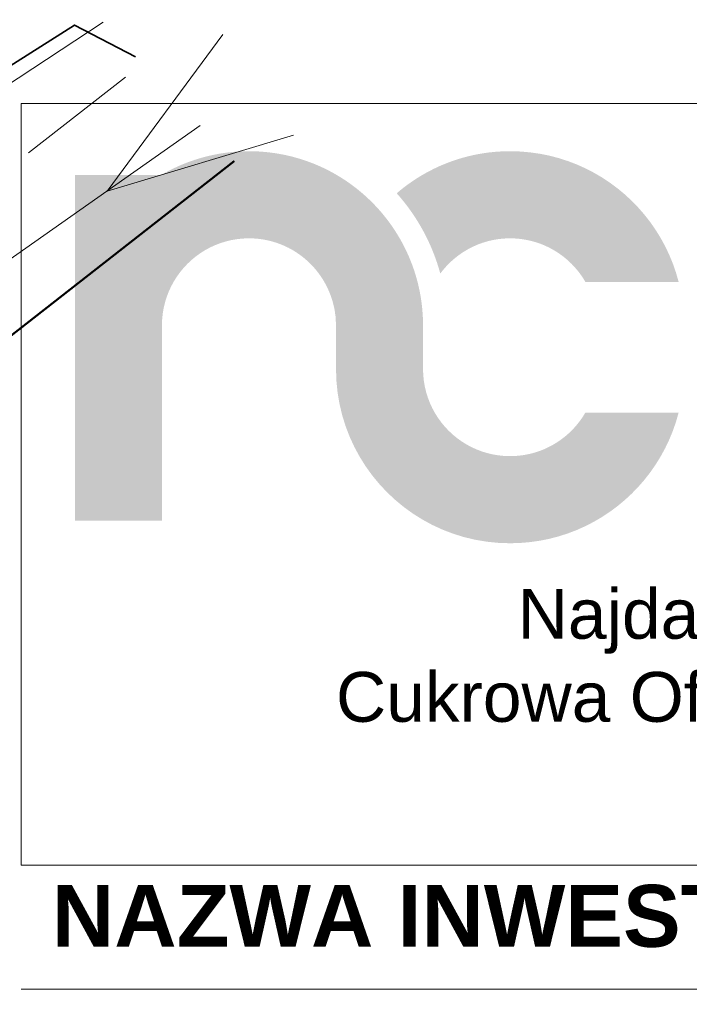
# Model space of a CAD drawing. Extents: x 5499164 to 5499301, y 5902019 to 5902134.
# Tile 11 of 18: x 5499283.33 to 5499288.77, y 5902074.48 to 5902082.47. Entities that reach past the tile are written whole.
import ezdxf
from ezdxf.enums import TextEntityAlignment as Align

# ---------------------------------------------------------------- set-up
doc = ezdxf.new("R2010")
doc.units = 0
doc.set_wipeout_variables(frame=1)
for name, pattern in [('PRZER1-1', [2, 1, -1]), ('PRZER2-1', [3, 2, -1]), ('PRZER3-1', [4, 3, -1])]:
    doc.linetypes.add(name, pattern=pattern)
doc.layers.get('0').update_dxf_attribs({"linetype": 'CONTINUOUS', "lineweight": 13})
for name, color, linetype, lineweight in [('0A_OCIEPLENIE', 30, 'CONTINUOUS', 9), ('0A_TABELKA', 7, 'CONTINUOUS', 0), ('GSLKOG', 7, 'CONTINUOUS', 35), ('GSLTZI', 7, 'PRZER2-1', 18)]:
    doc.layers.add(name, color=color, linetype=linetype, lineweight=lineweight)
doc.layers.add('GESDZI', color=7, linetype='CONTINUOUS', true_color=0x008000)
for name, color, linetype, lineweight, true_color in [('GESKKL', 7, 'PRZER3-1', 18, 0x24bc24), ('GESUZY', 7, 'PRZER1-1', 18, 0x008000), ('GULEPR', 1, 'CONTINUOUS', 18, 0xff0000), ('GULTPR', 7, 'CONTINUOUS', 18, 0xff9100), ('GULWPR_O', 5, 'CONTINUOUS', 18, 0x0000ff)]:
    doc.layers.add(name, color=color, linetype=linetype, lineweight=lineweight, true_color=true_color)
doc.styles.add('Arial', font='arial.ttf')
doc.styles.add('GEO-INFO', font='arial.ttf')

# ---------------------------------------------------------------- blocks, each defined once
blk = doc.blocks.new('SUEP1')
at = {"color": 0}
blk.add_lwpolyline([(-1.5, -1), (1.5, 0), (-1.5, 1)], dxfattribs=at)
blk = doc.blocks.new('G$C46E6ED60')
at = {"true_color": 0x142354}
blk.add_hatch(color=179, dxfattribs=at).paths.add_polyline_path([(209.95, 38.88), (206.36, 39), (202.83, 39.36), (199.37, 39.95), (195.99, 40.76), (192.71, 41.78), (189.52, 43.01), (186.43, 44.43), (183.46, 46.05), (180.6, 47.85), (177.87, 49.82), (175.28, 51.96), (172.83, 54.26), (170.54, 56.7), (168.4, 59.3), (166.43, 62.02), (164.63, 64.88), (163.01, 67.85), (161.59, 70.94), (160.36, 74.13), (159.34, 77.42), (158.53, 80.79), (157.94, 84.25), (157.58, 87.78), (157.46, 91.37), (157.46, 117.61), (157.46, 117.65), (157.46, 117.86), (157.46, 118.08), (157.46, 118.29), (157.46, 118.51), (157.46, 118.72), (157.45, 118.94), (157.45, 119.16), (157.45, 119.37), (157.44, 119.58), (157.44, 119.8), (157.43, 120.01), (157.43, 120.23), (157.42, 120.44), (157.41, 120.66), (157.41, 120.87), (157.4, 121.08), (157.39, 121.3), (157.38, 121.51), (157.38, 121.73), (157.37, 121.94), (157.36, 122.15), (157.35, 122.37), (157.34, 122.58), (157.33, 122.8), (157.33, 122.88), (157.32, 122.96), (157.32, 123.04), (157.31, 123.12), (157.31, 123.21), (157.3, 123.29), (157.3, 123.37), (157.29, 123.45), (157.29, 123.53), (157.28, 123.61), (157.27, 123.7), (157.27, 123.78), (157.26, 123.86), (157.26, 123.94), (157.25, 124.02), (157.24, 124.1), (157.24, 124.18), (157.23, 124.27), (157.22, 124.35), (157.22, 124.43), (157.21, 124.51), (157.2, 124.59), (157.2, 124.67), (157.19, 124.75), (157.18, 124.88), (157.17, 125.01), (157.17, 125.14), (157.16, 125.28), (157.15, 125.41), (157.14, 125.54), (157.13, 125.67), (157.12, 125.8), (157.11, 125.93), (157.1, 126.06), (157.1, 126.19), (157.09, 126.33), (157.08, 126.46), (157.07, 126.59), (157.06, 126.72), (157.05, 126.85), (157.04, 126.98), (157.03, 127.11), (157.02, 127.24), (157, 127.37), (156.99, 127.5), (156.98, 127.63), (156.97, 127.76), (156.96, 127.89), (156.95, 127.99), (156.94, 128.09), (156.93, 128.19), (156.92, 128.29), (156.9, 128.38), (156.89, 128.48), (156.88, 128.58), (156.87, 128.68), (156.86, 128.77), (156.85, 128.87), (156.84, 128.97), (156.83, 129.07), (156.82, 129.16), (156.8, 129.26), (156.79, 129.36), (156.78, 129.46), (156.77, 129.55), (156.76, 129.65), (156.75, 129.75), (156.73, 129.84), (156.72, 129.94), (156.71, 130.04), (156.7, 130.14), (156.69, 130.23), (156.67, 130.34), (156.66, 130.46), (156.64, 130.57), (156.63, 130.68), (156.62, 130.79), (156.6, 130.9), (156.59, 131.02), (156.57, 131.13), (156.56, 131.24), (156.55, 131.35), (156.53, 131.46), (156.52, 131.57), (156.5, 131.69), (156.49, 131.8), (156.48, 131.91), (156.46, 132.02), (156.45, 132.13), (156.43, 132.24), (156.42, 132.35), (156.4, 132.46), (156.39, 132.57), (156.38, 132.68), (156.36, 132.79), (156.35, 132.9), (156.33, 133.01), (156.31, 133.11), (156.3, 133.22), (156.28, 133.33), (156.27, 133.43), (156.25, 133.54), (156.23, 133.64), (156.22, 133.75), (156.2, 133.86), (156.18, 133.96), (156.16, 134.07), (156.15, 134.17), (156.13, 134.28), (156.11, 134.38), (156.09, 134.49), (156.07, 134.6), (156.06, 134.7), (156.04, 134.81), (156.02, 134.91), (156, 135.02), (155.98, 135.13), (155.96, 135.23), (155.94, 135.34), (155.93, 135.44), (155.91, 135.54), (155.89, 135.64), (155.87, 135.74), (155.86, 135.84), (155.84, 135.93), (155.82, 136.03), (155.81, 136.13), (155.79, 136.23), (155.77, 136.33), (155.75, 136.43), (155.74, 136.53), (155.72, 136.63), (155.7, 136.72), (155.68, 136.82), (155.67, 136.92), (155.65, 137.02), (155.63, 137.12), (155.61, 137.22), (155.59, 137.32), (155.58, 137.41), (155.56, 137.51), (155.54, 137.61), (155.52, 137.71), (155.5, 137.81), (155.48, 137.92), (155.45, 138.03), (155.43, 138.14), (155.41, 138.26), (155.39, 138.37), (155.36, 138.48), (155.34, 138.59), (155.32, 138.7), (155.3, 138.82), (155.27, 138.93), (155.25, 139.04), (155.23, 139.15), (155.2, 139.26), (155.18, 139.37), (155.15, 139.49), (155.13, 139.6), (155.11, 139.71), (155.08, 139.82), (155.06, 139.93), (155.04, 140.04), (155.01, 140.15), (154.99, 140.26), (154.96, 140.38), (154.94, 140.49), (154.92, 140.58), (154.9, 140.67), (154.88, 140.76), (154.86, 140.84), (154.84, 140.93), (154.82, 141.02), (154.8, 141.11), (154.78, 141.2), (154.76, 141.29), (154.74, 141.38), (154.71, 141.47), (154.69, 141.56), (154.67, 141.65), (154.65, 141.74), (154.63, 141.83), (154.61, 141.92), (154.59, 142), (154.57, 142.09), (154.55, 142.18), (154.53, 142.27), (154.51, 142.36), (154.49, 142.45), (154.46, 142.54), (154.44, 142.63), (154.41, 142.74), (154.38, 142.86), (154.35, 142.97), (154.32, 143.09), (154.3, 143.2), (154.27, 143.32), (154.24, 143.43), (154.21, 143.55), (154.18, 143.67), (154.15, 143.78), (154.12, 143.9), (154.09, 144.01), (154.06, 144.13), (154.03, 144.24), (154, 144.36), (153.97, 144.48), (153.94, 144.59), (153.9, 144.71), (153.87, 144.82), (153.84, 144.94), (153.81, 145.05), (153.78, 145.17), (153.75, 145.28), (153.72, 145.4), (153.7, 145.48), (153.67, 145.56), (153.65, 145.64), (153.63, 145.72), (153.61, 145.8), (153.59, 145.88), (153.56, 145.96), (153.54, 146.04), (153.52, 146.12), (153.5, 146.2), (153.47, 146.28), (153.45, 146.36), (153.43, 146.44), (153.4, 146.52), (153.38, 146.6), (153.36, 146.68), (153.33, 146.76), (153.31, 146.84), (153.29, 146.92), (153.26, 147), (153.24, 147.08), (153.22, 147.16), (153.19, 147.24), (153.17, 147.32), (153.13, 147.44), (153.1, 147.56), (153.06, 147.68), (153.03, 147.8), (152.99, 147.93), (152.96, 148.05), (152.92, 148.17), (152.88, 148.29), (152.85, 148.41), (152.81, 148.53), (152.77, 148.65), (152.74, 148.77), (152.7, 148.89), (152.66, 149.01), (152.62, 149.13), (152.59, 149.25), (152.55, 149.37), (152.51, 149.49), (152.47, 149.61), (152.43, 149.73), (152.39, 149.85), (152.36, 149.97), (152.32, 150.09), (152.28, 150.21), (152.26, 150.28), (152.23, 150.35), (152.21, 150.42), (152.19, 150.49), (152.16, 150.55), (152.14, 150.62), (152.12, 150.69), (152.09, 150.76), (152.07, 150.83), (152.05, 150.9), (152.02, 150.97), (152, 151.04), (151.98, 151.11), (151.95, 151.18), (151.93, 151.25), (151.91, 151.32), (151.88, 151.39), (151.86, 151.45), (151.83, 151.52), (151.81, 151.59), (151.79, 151.66), (151.76, 151.73), (151.74, 151.8), (151.71, 151.87), (151.67, 152), (151.62, 152.12), (151.58, 152.25), (151.54, 152.38), (151.49, 152.5), (151.45, 152.63), (151.4, 152.76), (151.36, 152.89), (151.31, 153.01), (151.27, 153.14), (151.22, 153.27), (151.18, 153.39), (151.13, 153.52), (151.09, 153.65), (151.04, 153.77), (151, 153.9), (150.95, 154.02), (150.9, 154.15), (150.86, 154.28), (150.81, 154.4), (150.76, 154.53), (150.72, 154.65), (150.67, 154.78), (150.62, 154.91), (150.6, 154.96), (150.58, 155.02), (150.56, 155.07), (150.54, 155.13), (150.51, 155.18), (150.49, 155.24), (150.47, 155.29), (150.45, 155.35), (150.43, 155.41), (150.41, 155.46), (150.38, 155.52), (150.36, 155.57), (150.34, 155.63), (150.32, 155.68), (150.29, 155.74), (150.27, 155.79), (150.25, 155.85), (150.23, 155.9), (150.21, 155.96), (150.18, 156.01), (150.16, 156.07), (150.14, 156.12), (150.12, 156.18), (150.1, 156.23), (150.04, 156.37), (149.99, 156.51), (149.93, 156.64), (149.88, 156.78), (149.82, 156.92), (149.77, 157.05), (149.71, 157.19), (149.66, 157.33), (149.6, 157.46), (149.55, 157.6), (149.49, 157.73), (149.44, 157.87), (149.38, 158.01), (149.33, 158.14), (149.27, 158.28), (149.22, 158.41), (149.16, 158.55), (149.1, 158.68), (149.05, 158.82), (148.99, 158.95), (148.93, 159.09), (148.88, 159.22), (148.82, 159.36), (148.76, 159.5), (148.74, 159.53), (148.73, 159.57), (148.71, 159.6), (148.7, 159.64), (148.68, 159.67), (148.66, 159.71), (148.65, 159.74), (148.63, 159.78), (148.61, 159.81), (148.6, 159.85), (148.58, 159.88), (148.56, 159.92), (148.55, 159.95), (148.53, 159.99), (148.52, 160.02), (148.5, 160.06), (148.48, 160.09), (148.47, 160.13), (148.45, 160.16), (148.43, 160.2), (148.42, 160.23), (148.4, 160.27), (148.38, 160.31), (148.37, 160.34), (147.13, 163.01), (145.83, 165.63), (144.45, 168.21), (143.01, 170.75), (141.49, 173.24), (139.91, 175.69), (138.27, 178.09), (136.56, 180.44), (134.79, 182.75), (132.95, 185), (131.06, 187.2), (129.1, 189.34), (127.09, 191.43), (125.02, 193.46), (122.9, 195.44), (120.72, 197.36), (118.49, 199.22), (116.21, 201.01), (113.88, 202.75), (111.5, 204.42), (109.07, 206.02), (106.59, 207.56), (104.07, 209.04), (101.5, 210.44), (101.48, 210.45), (101.45, 210.47), (101.42, 210.48), (101.4, 210.49), (101.37, 210.51), (101.34, 210.52), (101.32, 210.54), (101.29, 210.55), (101.27, 210.56), (101.24, 210.58), (101.21, 210.59), (101.19, 210.6), (101.16, 210.62), (101.13, 210.63), (101.11, 210.64), (101.08, 210.66), (101.06, 210.67), (101.03, 210.68), (101, 210.7), (100.98, 210.71), (100.95, 210.72), (100.92, 210.74), (100.9, 210.75), (100.87, 210.76), (100.7, 210.85), (100.53, 210.94), (100.36, 211.03), (100.2, 211.11), (100.03, 211.2), (99.86, 211.29), (99.69, 211.37), (99.52, 211.46), (99.35, 211.54), (99.18, 211.63), (99.01, 211.72), (98.84, 211.8), (98.67, 211.88), (98.49, 211.97), (98.32, 212.05), (98.15, 212.14), (97.98, 212.22), (97.81, 212.3), (97.64, 212.38), (97.47, 212.46), (97.3, 212.55), (97.12, 212.63), (96.95, 212.71), (96.78, 212.79), (96.73, 212.81), (96.69, 212.83), (96.64, 212.85), (96.6, 212.87), (96.55, 212.89), (96.5, 212.91), (96.46, 212.93), (96.41, 212.96), (96.36, 212.98), (96.32, 213), (96.27, 213.02), (96.23, 213.04), (96.18, 213.06), (96.13, 213.08), (96.09, 213.1), (96.04, 213.12), (95.99, 213.14), (95.95, 213.16), (95.9, 213.18), (95.86, 213.2), (95.81, 213.22), (95.76, 213.24), (95.72, 213.26), (95.67, 213.28), (95.52, 213.35), (95.36, 213.42), (95.21, 213.5), (95.05, 213.57), (94.9, 213.63), (94.74, 213.7), (94.58, 213.77), (94.43, 213.84), (94.27, 213.91), (94.12, 213.98), (93.96, 214.05), (93.8, 214.11), (93.65, 214.18), (93.49, 214.25), (93.33, 214.32), (93.18, 214.38), (93.02, 214.45), (92.86, 214.52), (92.7, 214.58), (92.54, 214.65), (92.39, 214.71), (92.23, 214.78), (92.07, 214.84), (91.91, 214.91), (91.85, 214.93), (91.79, 214.95), (91.74, 214.98), (91.68, 215), (91.62, 215.03), (91.56, 215.05), (91.5, 215.07), (91.44, 215.1), (91.38, 215.12), (91.32, 215.14), (91.27, 215.17), (91.21, 215.19), (91.15, 215.21), (91.09, 215.24), (91.03, 215.26), (90.97, 215.28), (90.91, 215.3), (90.85, 215.33), (90.79, 215.35), (90.73, 215.37), (90.67, 215.4), (90.61, 215.42), (90.55, 215.44), (90.5, 215.47), (90.35, 215.52), (90.2, 215.58), (90.05, 215.64), (89.9, 215.69), (89.75, 215.75), (89.61, 215.8), (89.46, 215.86), (89.31, 215.92), (89.16, 215.97), (89.01, 216.03), (88.87, 216.08), (88.72, 216.14), (88.57, 216.19), (88.42, 216.25), (88.27, 216.3), (88.13, 216.35), (87.98, 216.41), (87.83, 216.46), (87.68, 216.51), (87.53, 216.57), (87.38, 216.62), (87.23, 216.67), (87.08, 216.72), (86.94, 216.77), (86.87, 216.8), (86.8, 216.82), (86.73, 216.85), (86.66, 216.87), (86.59, 216.89), (86.52, 216.92), (86.45, 216.94), (86.38, 216.97), (86.31, 216.99), (86.24, 217.01), (86.17, 217.04), (86.1, 217.06), (86.04, 217.09), (85.97, 217.11), (85.9, 217.13), (85.83, 217.16), (85.76, 217.18), (85.69, 217.2), (85.62, 217.23), (85.55, 217.25), (85.48, 217.27), (85.41, 217.3), (85.34, 217.32), (85.27, 217.34), (85.12, 217.39), (84.98, 217.44), (84.84, 217.48), (84.7, 217.53), (84.55, 217.57), (84.41, 217.62), (84.27, 217.66), (84.12, 217.71), (83.98, 217.75), (83.84, 217.8), (83.7, 217.84), (83.55, 217.89), (83.41, 217.93), (83.27, 217.98), (83.12, 218.02), (82.98, 218.06), (82.84, 218.11), (82.69, 218.15), (82.55, 218.19), (82.4, 218.24), (82.26, 218.28), (82.12, 218.32), (81.97, 218.36), (81.83, 218.41), (81.75, 218.43), (81.68, 218.45), (81.6, 218.47), (81.52, 218.49), (81.45, 218.52), (81.37, 218.54), (81.29, 218.56), (81.22, 218.58), (81.14, 218.6), (81.06, 218.62), (80.98, 218.65), (80.91, 218.67), (80.83, 218.69), (80.75, 218.71), (80.68, 218.73), (80.6, 218.76), (80.52, 218.78), (80.44, 218.8), (80.37, 218.82), (80.29, 218.84), (80.21, 218.86), (80.13, 218.89), (80.06, 218.91), (79.98, 218.93), (79.84, 218.97), (79.7, 219), (79.56, 219.04), (79.42, 219.08), (79.28, 219.11), (79.14, 219.15), (79, 219.19), (78.86, 219.22), (78.72, 219.26), (78.58, 219.29), (78.44, 219.33), (78.3, 219.36), (78.16, 219.4), (78.02, 219.43), (77.87, 219.47), (77.73, 219.5), (77.59, 219.54), (77.45, 219.57), (77.31, 219.61), (77.17, 219.64), (77.03, 219.68), (76.88, 219.71), (76.74, 219.74), (76.6, 219.78), (76.52, 219.8), (76.44, 219.82), (76.36, 219.84), (76.27, 219.86), (76.19, 219.87), (76.11, 219.89), (76.03, 219.91), (75.94, 219.93), (75.86, 219.95), (75.78, 219.97), (75.7, 219.99), (75.61, 220.01), (75.53, 220.03), (75.45, 220.05), (75.37, 220.07), (75.28, 220.09), (75.2, 220.1), (75.12, 220.12), (75.03, 220.14), (74.95, 220.16), (74.87, 220.18), (74.79, 220.2), (74.7, 220.21), (74.62, 220.23), (74.48, 220.26), (74.34, 220.29), (74.2, 220.32), (74.06, 220.35), (73.92, 220.38), (73.78, 220.41), (73.64, 220.44), (73.5, 220.46), (73.36, 220.49), (73.22, 220.52), (73.08, 220.55), (72.94, 220.57), (72.8, 220.6), (72.66, 220.63), (72.52, 220.65), (72.37, 220.68), (72.23, 220.71), (72.09, 220.73), (71.95, 220.76), (71.81, 220.78), (71.67, 220.81), (71.53, 220.83), (71.38, 220.86), (71.24, 220.89), (71.16, 220.9), (71.07, 220.92), (70.98, 220.93), (70.9, 220.95), (70.81, 220.96), (70.73, 220.98), (70.64, 220.99), (70.56, 221.01), (70.47, 221.03), (70.38, 221.04), (70.3, 221.06), (70.21, 221.07), (70.13, 221.09), (70.04, 221.1), (69.96, 221.12), (69.87, 221.13), (69.79, 221.15), (69.7, 221.16), (69.62, 221.18), (69.53, 221.19), (69.45, 221.21), (69.36, 221.22), (69.28, 221.24), (69.19, 221.25), (69.05, 221.27), (68.9, 221.3), (68.76, 221.32), (68.62, 221.34), (68.47, 221.36), (68.33, 221.38), (68.18, 221.4), (68.04, 221.42), (67.89, 221.45), (67.75, 221.47), (67.6, 221.49), (67.46, 221.51), (67.31, 221.52), (67.17, 221.54), (67.02, 221.56), (66.88, 221.58), (66.73, 221.6), (66.59, 221.62), (66.44, 221.64), (66.3, 221.66), (66.15, 221.68), (66.01, 221.69), (65.86, 221.71), (65.72, 221.73), (65.63, 221.74), (65.55, 221.75), (65.47, 221.76), (65.38, 221.78), (65.3, 221.79), (65.21, 221.8), (65.13, 221.81), (65.04, 221.82), (64.96, 221.83), (64.87, 221.84), (64.79, 221.85), (64.71, 221.86), (64.62, 221.88), (64.54, 221.89), (64.45, 221.9), (64.37, 221.91), (64.28, 221.92), (64.2, 221.93), (64.11, 221.94), (64.03, 221.95), (63.95, 221.96), (63.86, 221.97), (63.78, 221.98), (63.69, 221.98), (63.54, 222), (63.38, 222.02), (63.22, 222.03), (63.06, 222.05), (62.91, 222.07), (62.75, 222.08), (62.59, 222.1), (62.43, 222.11), (62.27, 222.12), (62.11, 222.14), (61.96, 222.15), (61.8, 222.16), (61.64, 222.17), (61.48, 222.19), (61.32, 222.2), (61.16, 222.21), (61, 222.22), (60.84, 222.23), (60.68, 222.24), (60.53, 222.26), (60.37, 222.27), (60.21, 222.28), (60.05, 222.29), (59.89, 222.3), (59.82, 222.3), (59.74, 222.31), (59.67, 222.32), (59.6, 222.32), (59.52, 222.33), (59.45, 222.33), (59.37, 222.34), (59.3, 222.35), (59.23, 222.35), (59.15, 222.36), (59.08, 222.37), (59.01, 222.37), (58.93, 222.38), (58.86, 222.38), (58.78, 222.39), (58.71, 222.4), (58.64, 222.4), (58.56, 222.41), (58.49, 222.41), (58.41, 222.42), (58.34, 222.42), (58.27, 222.43), (58.19, 222.43), (58.12, 222.44), (57.88, 222.45), (57.65, 222.46), (57.42, 222.47), (57.18, 222.48), (56.95, 222.49), (56.71, 222.5), (56.48, 222.51), (56.25, 222.52), (56.01, 222.53), (55.78, 222.54), (55.54, 222.54), (55.31, 222.55), (55.07, 222.56), (54.84, 222.56), (54.6, 222.57), (54.37, 222.57), (54.13, 222.57), (53.9, 222.58), (53.66, 222.58), (53.42, 222.58), (53.19, 222.58), (52.95, 222.59), (52.71, 222.59), (52.48, 222.59), (50.07, 222.56), (47.67, 222.48), (45.28, 222.34), (42.91, 222.16), (40.55, 221.92), (38.21, 221.62), (35.89, 221.28), (33.58, 220.89), (31.3, 220.44), (29.02, 219.95), (26.77, 219.41), (24.54, 218.82), (22.33, 218.18), (20.13, 217.5), (17.96, 216.76), (15.81, 215.99), (13.68, 215.17), (11.57, 214.3), (9.49, 213.39), (7.43, 212.43), (5.4, 211.44), (3.39, 210.4), (1.4, 209.32), (-0.56, 208.2), (-52.49, 208.2), (-52.49, 117.87), (-52.49, 117.86), (-52.49, 117.85), (-52.49, 117.84), (-52.49, 117.83), (-52.49, 117.82), (-52.49, 117.8), (-52.49, 117.79), (-52.49, 117.78), (-52.49, 117.77), (-52.49, 117.76), (-52.49, 117.75), (-52.49, 117.74), (-52.49, 117.73), (-52.49, 117.72), (-52.49, 117.71), (-52.49, 117.7), (-52.49, 117.69), (-52.49, 117.68), (-52.5, 117.67), (-52.5, 117.66), (-52.5, 117.64), (-52.5, 117.63), (-52.5, 117.62), (-52.5, 117.61), (-52.49, 117.61), (-52.49, 0), (0, 0), (0, 117.74), (0.13, 121.33), (0.49, 124.85), (1.09, 128.3), (1.9, 131.67), (2.93, 134.95), (4.16, 138.13), (5.59, 141.21), (7.2, 144.18), (9, 147.02), (10.97, 149.74), (13.11, 152.33), (15.41, 154.77), (17.86, 157.06), (20.45, 159.2), (23.17, 161.16), (26.02, 162.96), (28.99, 164.57), (32.08, 165.99), (35.26, 167.21), (38.54, 168.23), (41.91, 169.04), (45.37, 169.62), (48.89, 169.98), (52.48, 170.1), (52.7, 170.1), (52.93, 170.1), (53.16, 170.1), (53.38, 170.09), (53.61, 170.09), (53.84, 170.08), (54.06, 170.08), (54.29, 170.07), (54.51, 170.06), (54.73, 170.05), (54.96, 170.04), (55.18, 170.03), (55.41, 170.02), (55.63, 170.01), (55.85, 169.99), (56.07, 169.98), (56.3, 169.96), (56.52, 169.94), (56.74, 169.93), (56.96, 169.91), (57.18, 169.89), (57.4, 169.87), (57.63, 169.85), (57.85, 169.83), (60.66, 169.47), (63.42, 168.96), (66.13, 168.31), (68.78, 167.52), (71.37, 166.59), (73.9, 165.54), (76.36, 164.36), (78.75, 163.06), (81.05, 161.64), (83.28, 160.1), (85.42, 158.46), (87.48, 156.71), (89.44, 154.86), (91.3, 152.91), (93.07, 150.87), (94.72, 148.73), (96.27, 146.52), (97.71, 144.22), (99.02, 141.84), (100.22, 139.39), (101.29, 136.87), (102.24, 134.29), (103.05, 131.64), (103.72, 128.94), (103.72, 128.91), (103.73, 128.88), (103.74, 128.85), (103.74, 128.82), (103.75, 128.79), (103.76, 128.76), (103.77, 128.73), (103.77, 128.7), (103.78, 128.67), (103.79, 128.64), (103.8, 128.61), (103.81, 128.58), (103.81, 128.55), (103.82, 128.52), (103.83, 128.49), (103.84, 128.46), (103.85, 128.43), (103.86, 128.4), (103.86, 128.37), (103.87, 128.34), (103.88, 128.31), (103.89, 128.28), (103.89, 128.25), (103.9, 128.22), (103.93, 128.07), (103.96, 127.92), (103.99, 127.77), (104.02, 127.62), (104.04, 127.46), (104.07, 127.31), (104.09, 127.16), (104.12, 127.01), (104.14, 126.86), (104.17, 126.71), (104.19, 126.55), (104.21, 126.4), (104.24, 126.25), (104.26, 126.1), (104.28, 125.94), (104.3, 125.79), (104.32, 125.64), (104.34, 125.49), (104.36, 125.33), (104.38, 125.18), (104.4, 125.03), (104.42, 124.87), (104.44, 124.72), (104.46, 124.57), (104.47, 124.5), (104.48, 124.44), (104.49, 124.37), (104.5, 124.31), (104.51, 124.24), (104.52, 124.18), (104.53, 124.11), (104.54, 124.05), (104.55, 123.98), (104.56, 123.92), (104.57, 123.85), (104.58, 123.79), (104.6, 123.72), (104.61, 123.66), (104.62, 123.59), (104.63, 123.53), (104.64, 123.46), (104.65, 123.4), (104.66, 123.33), (104.66, 123.27), (104.67, 123.2), (104.68, 123.14), (104.69, 123.07), (104.7, 123.01), (104.71, 122.88), (104.72, 122.76), (104.73, 122.64), (104.74, 122.52), (104.75, 122.4), (104.75, 122.28), (104.76, 122.15), (104.77, 122.03), (104.77, 121.91), (104.78, 121.78), (104.79, 121.66), (104.79, 121.54), (104.8, 121.42), (104.8, 121.29), (104.81, 121.17), (104.81, 121.05), (104.81, 120.92), (104.82, 120.8), (104.82, 120.68), (104.83, 120.55), (104.83, 120.43), (104.84, 120.31), (104.85, 120.19), (104.85, 120.06), (104.86, 119.96), (104.86, 119.86), (104.87, 119.76), (104.87, 119.66), (104.88, 119.55), (104.88, 119.45), (104.89, 119.35), (104.9, 119.25), (104.9, 119.15), (104.91, 119.04), (104.92, 118.94), (104.92, 118.84), (104.93, 118.74), (104.94, 118.64), (104.94, 118.54), (104.95, 118.43), (104.95, 118.33), (104.96, 118.23), (104.96, 118.13), (104.97, 118.02), (104.97, 117.92), (104.97, 117.82), (104.97, 117.72), (104.98, 117.61), (104.98, 91.37), (105.22, 84.18), (105.93, 77.12), (107.11, 70.21), (108.72, 63.46), (110.77, 56.89), (113.22, 50.51), (116.08, 44.33), (119.31, 38.39), (122.9, 32.68), (126.85, 27.22), (131.13, 22.04), (135.72, 17.14), (140.62, 12.54), (145.8, 8.27), (151.26, 4.32), (156.97, 0.73), (162.92, -2.51), (169.09, -5.36), (175.47, -7.81), (182.04, -9.86), (188.79, -11.47), (195.71, -12.65), (202.76, -13.36), (209.95, -13.61), (216.02, -13.43), (222, -12.92), (227.88, -12.08), (233.66, -10.92), (239.31, -9.45), (244.83, -7.67), (250.22, -5.61), (255.46, -3.26), (260.54, -0.63), (265.46, 2.25), (270.2, 5.39), (274.76, 8.78), (279.12, 12.4), (283.28, 16.25), (287.22, 20.32), (290.95, 24.59), (294.44, 29.06), (297.69, 33.72), (300.69, 38.56), (303.43, 43.57), (305.9, 48.74), (308.1, 54.06), (310, 59.53), (311.61, 65.12), (255.36, 65.12), (254.18, 63.19), (252.93, 61.32), (251.6, 59.5), (250.19, 57.74), (248.71, 56.04), (247.17, 54.41), (245.55, 52.85), (243.87, 51.35), (242.12, 49.93), (240.32, 48.59), (238.45, 47.32), (236.53, 46.12), (234.56, 45.02), (232.53, 43.99), (230.46, 43.05), (228.34, 42.2), (226.17, 41.44), (223.96, 40.78), (221.71, 40.21), (219.43, 39.74), (217.1, 39.37), (214.75, 39.1), (212.36, 38.94)], is_closed=False)
at = {"true_color": 0x00adef}
blk.add_hatch(color=140, dxfattribs=at).paths.add_polyline_path([(209.95, 170.1), (212.36, 170.05), (214.75, 169.88), (217.1, 169.61), (219.42, 169.24), (221.71, 168.77), (223.96, 168.2), (226.17, 167.54), (228.33, 166.78), (230.45, 165.93), (232.53, 164.99), (234.55, 163.96), (236.53, 162.86), (238.45, 161.66), (240.31, 160.39), (242.12, 159.05), (243.87, 157.63), (245.55, 156.13), (247.16, 154.57), (248.71, 152.94), (250.19, 151.24), (251.6, 149.48), (252.93, 147.66), (254.18, 145.79), (255.36, 143.86), (311.61, 143.86), (310, 149.45), (308.1, 154.92), (305.9, 160.24), (303.43, 165.41), (300.69, 170.42), (297.69, 175.26), (294.44, 179.92), (290.95, 184.39), (287.22, 188.66), (283.28, 192.73), (279.12, 196.58), (274.76, 200.2), (270.2, 203.59), (265.46, 206.73), (260.54, 209.61), (255.46, 212.24), (250.22, 214.59), (244.83, 216.65), (239.31, 218.43), (233.66, 219.9), (227.88, 221.06), (222, 221.9), (216.02, 222.41), (209.95, 222.59), (206.7, 222.54), (203.47, 222.39), (200.26, 222.15), (197.09, 221.81), (193.94, 221.37), (190.83, 220.85), (187.74, 220.23), (184.69, 219.52), (181.68, 218.73), (178.7, 217.85), (175.75, 216.88), (172.85, 215.83), (169.99, 214.7), (167.17, 213.49), (164.39, 212.19), (161.66, 210.82), (158.97, 209.38), (156.33, 207.86), (153.74, 206.26), (151.2, 204.59), (148.72, 202.86), (146.28, 201.05), (143.9, 199.17), (141.58, 197.23), (143.09, 195.51), (144.57, 193.76), (146.01, 191.98), (147.42, 190.17), (148.8, 188.33), (150.15, 186.47), (151.45, 184.58), (152.73, 182.67), (153.96, 180.73), (155.16, 178.76), (156.33, 176.77), (157.45, 174.76), (158.54, 172.72), (159.59, 170.66), (160.6, 168.57), (161.57, 166.47), (162.5, 164.34), (163.39, 162.19), (164.24, 160.02), (165.05, 157.83), (165.82, 155.62), (166.54, 153.4), (167.23, 151.15), (167.87, 148.88), (169.09, 150.47), (170.37, 152), (171.71, 153.49), (173.11, 154.92), (174.55, 156.3), (176.05, 157.62), (177.6, 158.89), (179.19, 160.1), (180.83, 161.25), (182.52, 162.33), (184.25, 163.35), (186.02, 164.31), (187.83, 165.2), (189.68, 166.02), (191.57, 166.78), (193.49, 167.46), (195.45, 168.06), (197.44, 168.59), (199.45, 169.05), (201.5, 169.42), (203.58, 169.72), (205.68, 169.93), (207.8, 170.06)], is_closed=False)

msp = doc.modelspace()

# ---------------------------------------------------------------- linework, layer by layer
at = {"layer": 'GESDZI', "linetype": 'Continuous', "lineweight": 40, "elevation": 10.22}
for points in [[(5499244.3429, 5902039.4379), (5499244.33, 5902039.45), (5499247.98, 5902052.35), (5499257.76, 5902059.99), (5499285.0678, 5902081.323)], [(5499285.0678, 5902081.323), (5499257.76, 5902059.99), (5499260.64, 5902056.93), (5499262.5256, 5902054.9296)]]:
    msp.add_lwpolyline(points, dxfattribs=at)
at = {"layer": 'GESKKL', "color": 251, "linetype": 'PRZER3-1', "lineweight": 18, "ltscale": 0.5, "true_color": 0x636363, "elevation": 10.06}
msp.add_lwpolyline([(5499285.0678, 5902081.323), (5499257.76, 5902059.99), (5499260.64, 5902056.93), (5499259.9319, 5902052.7198)], dxfattribs=at)
at = {"layer": 'GESUZY', "color": 251, "linetype": 'PRZER1-1', "lineweight": 18, "ltscale": 0.5, "true_color": 0x636363, "elevation": 10.08}
for points in [[(5499244.3429, 5902039.4379), (5499244.33, 5902039.45), (5499247.98, 5902052.35), (5499257.76, 5902059.99), (5499285.0678, 5902081.323)], [(5499285.0678, 5902081.323), (5499257.76, 5902059.99), (5499260.64, 5902056.93), (5499259.9319, 5902052.7198)]]:
    msp.add_lwpolyline(points, dxfattribs=at)
at = {"layer": 'GSLKOG', "color": 251, "linetype": 'Continuous', "lineweight": 35, "true_color": 0x636363, "elevation": 10.18}
msp.add_lwpolyline([(5499275.4829, 5902070.3484), (5499273.6234, 5902071.9601), (5499276.0937, 5902074.3184), (5499274.0351, 5902076.2659), (5499283.7728, 5902082.429), (5499284.2675, 5902082.1718)], dxfattribs=at)
at = {"layer": 'GSLTZI', "color": 251, "linetype": 'PRZER2-1', "lineweight": 18, "ltscale": 0.5, "true_color": 0x636363, "elevation": 10.1}
msp.add_lwpolyline([(5499276.3022, 5902075.8557), (5499284.3237, 5902082.1122)], dxfattribs=at)
at = {"layer": 'GULEPR', "color": 251, "linetype": 'Continuous', "lineweight": 18, "true_color": 0x636363, "elevation": 10.14}
msp.add_lwpolyline([(5499262.72, 5902066.1), (5499284.7936, 5902081.6139)], dxfattribs=at)
at = {"layer": 'GULTPR', "color": 251, "linetype": 'Continuous', "lineweight": 18, "true_color": 0x636363, "elevation": 10.14}
msp.add_lwpolyline([(5499284.0034, 5902082.452), (5499282.0478, 5902081.1658), (5499276.1211, 5902076.4011), (5499272.7672, 5902073.7659), (5499263.1218, 5902063.9599)], dxfattribs=at)

# ---------------------------------------------------------------- block references
at = {"layer": '0A_OCIEPLENIE', "xscale": 0.01347500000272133, "yscale": 0.01347500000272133, "zscale": 0.01347500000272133}
msp.add_blockref('G$C46E6ED60', (5499284.4822, 5902078.4055), dxfattribs=at)
at = {"layer": 'GULEPR', "color": 251, "lineweight": 18, "true_color": 0x636363, "xscale": 0.5, "yscale": 0.5, "rotation": 215.1005781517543}
msp.add_blockref('SUEP1', (5499284.6498, 5902081.5128, 10.15), dxfattribs=at)

# ---------------------------------------------------------------- texts
at = {"layer": '0A_TABELKA', "insert": (5499282.0507, 5902077.8517), "char_height": 0.404645, "width": 18.749183, "attachment_point": 1, "style": 'Arial'}
msp.add_mtext('\\pxqc;Najda Consulting sp. z o.o. sp. k\\PCukrowa Office, ul. E. Kwiatkowskiego 1/23,  \\P71-004 Szczecin', dxfattribs=at)
at = {"layer": 'GULWPR_O', "color": 251, "linetype": 'Continuous', "lineweight": 0, "true_color": 0x636363, "style": 'GEO-INFO'}
msp.add_text('woD80', height=0.75, rotation=37.81646, dxfattribs=at).set_placement((5499282.0751, 5902082.2195, 10.8), align=Align.MIDDLE_CENTER)

# ---------------------------------------------------------------- next in the draw order: wipeouts: each hides what was drawn before it
msp.add_wipeout([(5499283.337, 5902043.1891), (5499283.337, 5902075.6085), (5499299.4245, 5902075.6085), (5499299.4245, 5902043.1891)]).dxf.layer = '0A_TABELKA'

# ---------------------------------------------------------------- next in the draw order: linework, layer by layer
at = {"layer": '0A_TABELKA'}
for p, q in [((5499283.337, 5902075.6085), (5499299.4245, 5902075.6085)), ((5499283.337, 5902074.6031), (5499299.4245, 5902074.6031)), ((5499283.337, 5902074.6031), (5499299.4245, 5902074.6031))]:
    msp.add_line(p, q, dxfattribs=at)
msp.add_lwpolyline([(5499283.337, 5902081.7918), (5499299.4245, 5902081.7918), (5499299.4245, 5902075.6085), (5499283.337, 5902075.6085)], close=True, dxfattribs=at)

# ---------------------------------------------------------------- next in the draw order: texts
at = {"layer": '0A_TABELKA', "insert": (5499283.5873, 5902075.4485), "char_height": 0.502734, "width": 398.957066, "attachment_point": 1, "style": 'Arial'}
msp.add_mtext('{\\W1;\\fArial|b1|i0|c238|p34;NAZWA INWESTYCJI: }', dxfattribs=at)

doc.saveas('drawing.dxf')
